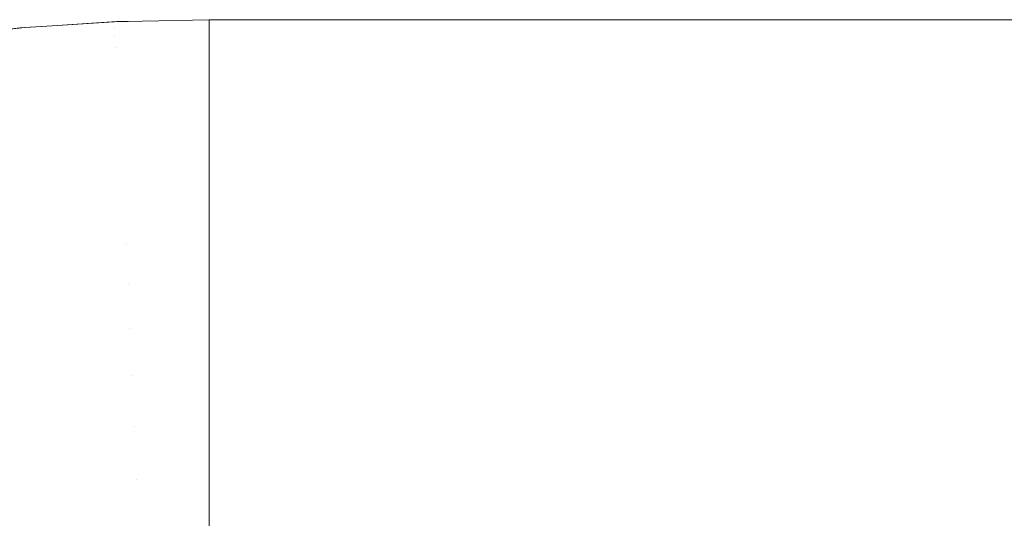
# Model space of a CAD drawing. Header units: centimetres. Extents: x -26 to 27.3, y -25.3 to -23.5.
# Tile 44 of 221: x -25.9262 to -25.8809, y -23.4828 to -23.4599. Entities that reach past the tile are written whole.
import ezdxf

# ---------------------------------------------------------------- set-up
doc = ezdxf.new("R2010")
doc.units = ezdxf.units.CM
doc.header["$LTSCALE"] = 2.54
doc.layers.add('Lucido design-1', color=7, linetype='Continuous')

# ---------------------------------------------------------------- blocks, each defined once
blk = doc.blocks.new('Gruppo-4-1')
at = {"color": 7, "linetype": 'Continuous', "lineweight": 9}
for points, invisible_edges in [([(-25.926194, -23.460316, 1050.32513), (-25.921842, -23.46003, 1050.32513), (-25.921844, -23.459983, 1050.322055), (-25.924701, -23.46017, 1050.322055)], 11), ([(-25.926175, -23.460529, 1050.329276), (-25.921833, -23.460244, 1050.329276), (-25.921842, -23.46003, 1050.32513), (-25.926194, -23.460316, 1050.32513)], 15), ([(-25.924701, -23.460168, 1049.722055), (-25.921726, -23.459978, 1049.722055), (-25.921722, -23.460073, 1049.717695), (-25.925955, -23.460343, 1049.717695)], 14), ([(-25.925955, -23.460343, 1049.717695), (-25.921722, -23.460073, 1049.717695), (-25.921711, -23.460339, 1049.713563), (-25.925932, -23.460608, 1049.713563)], 15), ([(-25.921726, -23.459978, 1049.722055), (-25.924701, -23.460168, 1049.722055), (-25.924701, -23.46017, 1050.322055), (-25.921844, -23.459983, 1050.322055)], 10), ([(-25.921844, -23.459983, 1050.322055), (-25.920557, -23.459955, 1050.322055), (-25.920557, -23.459953, 1049.722055), (-25.921726, -23.459978, 1049.722055)], 10), ([(-25.920557, -23.459955, 1050.322055), (-25.921844, -23.459983, 1050.322055), (-25.921842, -23.46003, 1050.32513)], 10), ([(-25.921842, -23.46003, 1050.32513), (-25.917482, -23.459935, 1050.32513), (-25.917482, -23.459888, 1050.322055), (-25.920557, -23.459955, 1050.322055)], 9), ([(-25.917482, -23.460002, 1050.326416), (-25.917482, -23.459935, 1050.32513), (-25.921842, -23.46003, 1050.32513)], 10), ([(-25.921842, -23.46003, 1050.32513), (-25.921833, -23.460244, 1050.329276), (-25.917482, -23.460149, 1050.329276), (-25.917482, -23.460002, 1050.326416)], 11), ([(-25.917482, -23.460288, 1050.330769), (-25.917482, -23.460149, 1050.329276), (-25.921833, -23.460244, 1050.329276)], 10), ([(-25.921722, -23.460073, 1049.717695), (-25.921726, -23.459978, 1049.722055), (-25.920557, -23.459953, 1049.722055)], 9), ([(-25.920557, -23.459953, 1049.722055), (-25.917482, -23.459888, 1049.722055), (-25.917482, -23.459983, 1049.717695), (-25.921722, -23.460073, 1049.717695)], 12), ([(-25.921722, -23.460073, 1049.717695), (-25.917482, -23.459983, 1049.717695), (-25.917482, -23.460249, 1049.713563), (-25.921711, -23.460339, 1049.713563)], 13), ([(-25.920557, -23.459953, 1049.722055), (-25.920557, -23.459955, 1050.322055), (-25.917482, -23.459888, 1050.322055), (-25.917482, -23.459888, 1049.722055)], 1), ([(27.182518, -23.459935, 1050.32513), (27.182518, -23.459888, 1050.322055), (-25.917482, -23.459888, 1050.322055), (-25.917482, -23.459935, 1050.32513)], 8), ([(-25.917482, -23.459888, 1049.722055), (-8.217482, -23.459888, 1049.722055), (-8.217482, -23.459983, 1049.717693), (-25.917482, -23.459983, 1049.717693)], 4), ([(-25.917482, -23.459888, 1049.722055), (-8.205421, -23.459888, 1049.990459), (-8.208225, -23.459888, 1049.982196)], 9), ([(-25.917482, -23.459888, 1049.722055), (-8.194884, -23.459888, 1050.014405), (-8.198744, -23.459888, 1050.006579)], 9), ([(-25.917482, -23.459888, 1049.722055), (-8.217292, -23.459888, 1049.930779), (-8.217482, -23.459888, 1049.922055)], 9), ([(-25.917482, -23.459888, 1049.722055), (-8.202258, -23.459888, 1049.998592), (-8.205421, -23.459888, 1049.990459)], 9), ([(-8.208225, -23.459888, 1049.982196), (-8.210667, -23.459888, 1049.973819), (-25.917482, -23.459888, 1049.722055)], 10), ([(-25.917482, -23.459888, 1049.722055), (-8.190687, -23.459888, 1050.022055), (-8.194884, -23.459888, 1050.014405)], 9), ([(-8.198744, -23.459888, 1050.006579), (-8.202258, -23.459888, 1049.998592), (-25.917482, -23.459888, 1049.722055)], 10), ([(-25.917482, -23.459888, 1049.722055), (-8.181312, -23.459888, 1050.036771), (-8.18616, -23.459888, 1050.029515)], 9), ([(-25.917482, -23.459888, 1049.722055), (-8.170691, -23.459888, 1050.050613), (-8.176153, -23.459888, 1050.043808)], 9), ([(-25.917482, -23.459888, 1049.722055), (-8.124942, -23.459888, 1050.090734), (-8.132197, -23.459888, 1050.085886)], 9), ([(-25.917482, -23.459888, 1049.722055), (-8.216721, -23.459888, 1049.939486), (-8.217292, -23.459888, 1049.930779)], 9), ([(-8.217482, -23.459888, 1049.922055), (-8.217482, -23.459888, 1049.722055), (-25.917482, -23.459888, 1049.722055)], 8), ([(-25.917482, -23.459888, 1049.722055), (-8.210667, -23.459888, 1049.973819), (-8.212741, -23.459888, 1049.965343)], 9), ([(-8.176153, -23.459888, 1050.043808), (-8.181312, -23.459888, 1050.036771), (-25.917482, -23.459888, 1049.722055)], 10), ([(-8.18616, -23.459888, 1050.029515), (-8.190687, -23.459888, 1050.022055), (-25.917482, -23.459888, 1049.722055)], 10), ([(-25.917482, -23.459888, 1049.722055), (-8.158903, -23.459888, 1050.063477), (-8.164938, -23.459888, 1050.057173)], 9), ([(-8.132197, -23.459888, 1050.085886), (-8.139234, -23.459888, 1050.080726), (-25.917482, -23.459888, 1049.722055)], 10), ([(-8.139234, -23.459888, 1050.080726), (-8.14604, -23.459888, 1050.075264), (-25.917482, -23.459888, 1049.722055)], 10), ([(-25.917482, -23.459888, 1050.322055), (-8.069246, -23.459888, 1050.11524), (-8.077623, -23.459888, 1050.112799)], 9), ([(-25.917482, -23.459888, 1050.322055), (-8.052212, -23.459888, 1050.119017), (-8.06077, -23.459888, 1050.117314)], 9), ([(-25.917482, -23.459888, 1049.722055), (-8.215771, -23.459888, 1049.948161), (-8.216721, -23.459888, 1049.939486)], 9), ([(-8.212741, -23.459888, 1049.965343), (-8.214444, -23.459888, 1049.956785), (-25.917482, -23.459888, 1049.722055)], 10), ([(-8.214444, -23.459888, 1049.956785), (-8.215771, -23.459888, 1049.948161), (-25.917482, -23.459888, 1049.722055)], 10), ([(-25.917482, -23.459888, 1049.722055), (-8.1526, -23.459888, 1050.069511), (-8.158903, -23.459888, 1050.063477)], 9), ([(-8.164938, -23.459888, 1050.057173), (-8.170691, -23.459888, 1050.050613), (-25.917482, -23.459888, 1049.722055)], 10), ([(-8.14604, -23.459888, 1050.075264), (-8.1526, -23.459888, 1050.069511), (-25.917482, -23.459888, 1049.722055)], 10), ([(-25.917482, -23.459888, 1050.322055), (-8.085886, -23.459888, 1050.109994), (-8.094019, -23.459888, 1050.106831)], 9), ([(-8.06077, -23.459888, 1050.117314), (-8.069246, -23.459888, 1050.11524), (-25.917482, -23.459888, 1050.322055)], 10), ([(-8.077623, -23.459888, 1050.112799), (-8.085886, -23.459888, 1050.109994), (-25.917482, -23.459888, 1050.322055)], 10), ([(9.282518, -23.459888, 1050.122055), (-25.917482, -23.459888, 1050.322055), (27.182518, -23.459888, 1050.322055)], 9), ([(9.282518, -23.459888, 1050.122055), (-8.017482, -23.459888, 1050.122055), (-25.917482, -23.459888, 1050.322055)], 10), ([(-25.917482, -23.459888, 1049.722055), (-8.117482, -23.459888, 1050.09526), (-8.124942, -23.459888, 1050.090734)], 9), ([(-25.917482, -23.459888, 1049.722055), (-25.917482, -23.459888, 1050.322055), (-8.102006, -23.459888, 1050.103317), (-8.109832, -23.459888, 1050.099457)], 10), ([(-8.109832, -23.459888, 1050.099457), (-8.117482, -23.459888, 1050.09526), (-25.917482, -23.459888, 1049.722055)], 10), ([(-8.094019, -23.459888, 1050.106831), (-8.102006, -23.459888, 1050.103317), (-25.917482, -23.459888, 1050.322055)], 10), ([(-25.917482, -23.459888, 1050.322055), (-8.034913, -23.459888, 1050.121294), (-8.043587, -23.459888, 1050.120344)], 9), ([(-8.043587, -23.459888, 1050.120344), (-8.052212, -23.459888, 1050.119017), (-25.917482, -23.459888, 1050.322055)], 10), ([(-8.017482, -23.459888, 1050.122055), (-8.026206, -23.459888, 1050.121865), (-25.917482, -23.459888, 1050.322055)], 10), ([(-8.026206, -23.459888, 1050.121865), (-8.034913, -23.459888, 1050.121294), (-25.917482, -23.459888, 1050.322055)], 10), ([(-25.917482, -23.459935, 1050.32513), (-25.917482, -23.460002, 1050.326416), (27.182518, -23.460002, 1050.326416), (27.182518, -23.459935, 1050.32513)], 10), ([(-25.917482, -23.460249, 1049.713563), (-25.917482, -23.459983, 1049.717693), (-8.217482, -23.459983, 1049.717693), (-8.217482, -23.460249, 1049.713563)], 10), ([(27.182518, -23.460149, 1050.329276), (27.182518, -23.460002, 1050.326416), (-25.917482, -23.460002, 1050.326416), (-25.917482, -23.460149, 1050.329276)], 10), ([(-25.917482, -23.460149, 1050.329276), (-25.917482, -23.460288, 1050.330769), (27.182518, -23.460288, 1050.330769), (27.182518, -23.460149, 1050.329276)], 10), ([(-25.930529, -23.46079, 1050.32513), (-25.926194, -23.460316, 1050.32513), (-25.926198, -23.460269, 1050.322055), (-25.928837, -23.460558, 1050.322055)], 11), ([(-25.930501, -23.461002, 1050.329276), (-25.926175, -23.460529, 1050.329276), (-25.926194, -23.460316, 1050.32513), (-25.930529, -23.46079, 1050.32513)], 15), ([(-25.93045, -23.461385, 1050.333412), (-25.926141, -23.460913, 1050.333412), (-25.926175, -23.460529, 1050.329276), (-25.930501, -23.461002, 1050.329276)], 15), ([(-25.928837, -23.460554, 1049.722055), (-25.925963, -23.460248, 1049.722055), (-25.925955, -23.460343, 1049.717695), (-25.930172, -23.460792, 1049.717695)], 14), ([(-25.930172, -23.460792, 1049.717695), (-25.925955, -23.460343, 1049.717695), (-25.925932, -23.460608, 1049.713563), (-25.930138, -23.461056, 1049.713563)], 15), ([(-25.925963, -23.460248, 1049.722055), (-25.928837, -23.460554, 1049.722055), (-25.928837, -23.460558, 1050.322055), (-25.926198, -23.460269, 1050.322055)], 10), ([(-25.926198, -23.460269, 1050.322055), (-25.924701, -23.46017, 1050.322055), (-25.924701, -23.460168, 1049.722055), (-25.925963, -23.460248, 1049.722055)], 10), ([(-25.924701, -23.46017, 1050.322055), (-25.926198, -23.460269, 1050.322055), (-25.926194, -23.460316, 1050.32513)], 10), ([(-25.926141, -23.460913, 1050.333412), (-25.921816, -23.46063, 1050.333412), (-25.921833, -23.460244, 1050.329276), (-25.926175, -23.460529, 1050.329276)], 15), ([(-25.925955, -23.460343, 1049.717695), (-25.925963, -23.460248, 1049.722055), (-25.924701, -23.460168, 1049.722055)], 9), ([(-25.925932, -23.460608, 1049.713563), (-25.921711, -23.460339, 1049.713563), (-25.921692, -23.460775, 1049.709449), (-25.925895, -23.461043, 1049.709449)], 15), ([(-25.921833, -23.460244, 1050.329276), (-25.921816, -23.46063, 1050.333412), (-25.917482, -23.460535, 1050.333412), (-25.917482, -23.460288, 1050.330769)], 11), ([(-25.917482, -23.460764, 1050.335105), (-25.917482, -23.460535, 1050.333412), (-25.921816, -23.46063, 1050.333412)], 10), ([(-25.921711, -23.460339, 1049.713563), (-25.917482, -23.460249, 1049.713563), (-25.917482, -23.460273, 1049.71334)], 9), ([(-25.917482, -23.460273, 1049.71334), (-25.917482, -23.460686, 1049.709449), (-25.921692, -23.460775, 1049.709449), (-25.921711, -23.460339, 1049.713563)], 14), ([(-8.217482, -23.460249, 1049.713563), (-8.217482, -23.460273, 1049.71334), (-25.917482, -23.460273, 1049.71334), (-25.917482, -23.460249, 1049.713563)], 10), ([(-25.917482, -23.460686, 1049.709449), (-25.917482, -23.460273, 1049.71334), (-8.217482, -23.460273, 1049.71334), (-8.217482, -23.460686, 1049.709449)], 10), ([(27.182518, -23.460535, 1050.333412), (27.182518, -23.460288, 1050.330769), (-25.917482, -23.460288, 1050.330769), (-25.917482, -23.460535, 1050.333412)], 10), ([(-25.917482, -23.460535, 1050.333412), (-25.917482, -23.460764, 1050.335105), (27.182518, -23.460764, 1050.335105), (27.182518, -23.460535, 1050.333412)], 10), ([(-25.930377, -23.461938, 1050.337533), (-25.926093, -23.461469, 1050.337533), (-25.926141, -23.460913, 1050.333412), (-25.93045, -23.461385, 1050.333412)], 15), ([(-25.930138, -23.461056, 1049.713563), (-25.925932, -23.460608, 1049.713563), (-25.925895, -23.461043, 1049.709449), (-25.930083, -23.461489, 1049.709449)], 15), ([(-25.930083, -23.461489, 1049.709449), (-25.925895, -23.461043, 1049.709449), (-25.925844, -23.461647, 1049.705359), (-25.930006, -23.46209, 1049.705359)], 15), ([(-25.926093, -23.461469, 1050.337533), (-25.921791, -23.461187, 1050.337533), (-25.921816, -23.46063, 1050.333412), (-25.926141, -23.460913, 1050.333412)], 15), ([(-25.925895, -23.461043, 1049.709449), (-25.921692, -23.460775, 1049.709449), (-25.921667, -23.46138, 1049.705359), (-25.925844, -23.461647, 1049.705359)], 15), ([(-25.921816, -23.46063, 1050.333412), (-25.921791, -23.461187, 1050.337533), (-25.917482, -23.461093, 1050.337533), (-25.917482, -23.460764, 1050.335105)], 11), ([(-25.921692, -23.460775, 1049.709449), (-25.917482, -23.460686, 1049.709449), (-25.917482, -23.460752, 1049.709004)], 9), ([(-25.917482, -23.460752, 1049.709004), (-25.917482, -23.461292, 1049.705359), (-25.921667, -23.46138, 1049.705359), (-25.921692, -23.460775, 1049.709449)], 14), ([(-8.217482, -23.460686, 1049.709449), (-8.217482, -23.460752, 1049.709004), (-25.917482, -23.460752, 1049.709004), (-25.917482, -23.460686, 1049.709449)], 10), ([(-25.917482, -23.461292, 1049.705359), (-25.917482, -23.460752, 1049.709004), (-8.217482, -23.460752, 1049.709004), (-8.217482, -23.461292, 1049.705359)], 10), ([(27.182518, -23.461093, 1050.337533), (27.182518, -23.460764, 1050.335105), (-25.917482, -23.460764, 1050.335105), (-25.917482, -23.461093, 1050.337533)], 10), ([(-25.930282, -23.462662, 1050.34163), (-25.926029, -23.462196, 1050.34163), (-25.926093, -23.461469, 1050.337533), (-25.930377, -23.461938, 1050.337533)], 15), ([(-25.926029, -23.462196, 1050.34163), (-25.92176, -23.461916, 1050.34163), (-25.921791, -23.461187, 1050.337533), (-25.926093, -23.461469, 1050.337533)], 15), ([(-25.925844, -23.461647, 1049.705359), (-25.921667, -23.46138, 1049.705359), (-25.921634, -23.462153, 1049.701302), (-25.925778, -23.462418, 1049.701302)], 15), ([(-25.917482, -23.461428, 1050.339416), (-25.917482, -23.461093, 1050.337533), (-25.921791, -23.461187, 1050.337533)], 10), ([(-25.921791, -23.461187, 1050.337533), (-25.92176, -23.461916, 1050.34163), (-25.917482, -23.461823, 1050.34163), (-25.917482, -23.461428, 1050.339416)], 11), ([(-25.921667, -23.46138, 1049.705359), (-25.917482, -23.461292, 1049.705359), (-25.917482, -23.461419, 1049.704693)], 9), ([(-25.917482, -23.461419, 1049.704693), (-25.917482, -23.462065, 1049.701302), (-25.921634, -23.462153, 1049.701302), (-25.921667, -23.46138, 1049.705359)], 14), ([(-25.917482, -23.461093, 1050.337533), (-25.917482, -23.461428, 1050.339416), (27.182518, -23.461428, 1050.339416), (27.182518, -23.461093, 1050.337533)], 10), ([(-8.217482, -23.461292, 1049.705359), (-8.217482, -23.461419, 1049.704693), (-25.917482, -23.461419, 1049.704693), (-25.917482, -23.461292, 1049.705359)], 10), ([(-25.917482, -23.462065, 1049.701302), (-25.917482, -23.461419, 1049.704693), (-8.217482, -23.461419, 1049.704693), (-8.217482, -23.462065, 1049.701302)], 10), ([(27.182518, -23.461823, 1050.34163), (27.182518, -23.461428, 1050.339416), (-25.917482, -23.461428, 1050.339416), (-25.917482, -23.461823, 1050.34163)], 10), ([(-25.930006, -23.46209, 1049.705359), (-25.925844, -23.461647, 1049.705359), (-25.925778, -23.462418, 1049.701302), (-25.929907, -23.462858, 1049.701302)], 15), ([(-25.925951, -23.463093, 1050.345697), (-25.92172, -23.462815, 1050.345697), (-25.92176, -23.461916, 1050.34163), (-25.926029, -23.462196, 1050.34163)], 15), ([(-25.917482, -23.46228, 1050.343695), (-25.917482, -23.461823, 1050.34163), (-25.92176, -23.461916, 1050.34163), (-25.92172, -23.462815, 1050.345697)], 14), ([(-25.917482, -23.461823, 1050.34163), (-25.917482, -23.46228, 1050.343695), (27.182518, -23.46228, 1050.343695), (27.182518, -23.461823, 1050.34163)], 10), ([(-25.930165, -23.463554, 1050.345697), (-25.925951, -23.463093, 1050.345697), (-25.926029, -23.462196, 1050.34163), (-25.930282, -23.462662, 1050.34163)], 15), ([(-25.925778, -23.462418, 1049.701302), (-25.921634, -23.462153, 1049.701302), (-25.921594, -23.463092, 1049.697284), (-25.925698, -23.463354, 1049.697284)], 15), ([(-25.92172, -23.462815, 1050.345697), (-25.917482, -23.462723, 1050.345697), (-25.917482, -23.46228, 1050.343695)], 9), ([(-25.921634, -23.462153, 1049.701302), (-25.917482, -23.462065, 1049.701302), (-25.917482, -23.462273, 1049.700415)], 9), ([(-25.917482, -23.462273, 1049.700415), (-25.917482, -23.463005, 1049.697284), (-25.921594, -23.463092, 1049.697284), (-25.921634, -23.462153, 1049.701302)], 14), ([(-8.217482, -23.462065, 1049.701302), (-8.217482, -23.462273, 1049.700415), (-25.917482, -23.462273, 1049.700415), (-25.917482, -23.462065, 1049.701302)], 10), ([(-25.917482, -23.463005, 1049.697284), (-25.917482, -23.462273, 1049.700415), (-8.217482, -23.462273, 1049.700415), (-8.217482, -23.463005, 1049.697284)], 10), ([(27.182518, -23.462723, 1050.345697), (27.182518, -23.46228, 1050.343695), (-25.917482, -23.46228, 1050.343695), (-25.917482, -23.462723, 1050.345697)], 10), ([(-25.929907, -23.462858, 1049.701302), (-25.925778, -23.462418, 1049.701302), (-25.925698, -23.463354, 1049.697284), (-25.929788, -23.463789, 1049.697284)], 15), ([(-25.925857, -23.464158, 1050.349727), (-25.921674, -23.463884, 1050.349727), (-25.92172, -23.462815, 1050.345697), (-25.925951, -23.463093, 1050.345697)], 15), ([(-25.917482, -23.463316, 1050.347932), (-25.917482, -23.462723, 1050.345697), (-25.92172, -23.462815, 1050.345697), (-25.921674, -23.463884, 1050.349727)], 14), ([(-25.917482, -23.462723, 1050.345697), (-25.917482, -23.463316, 1050.347932), (27.182518, -23.463316, 1050.347932), (27.182518, -23.462723, 1050.345697)], 10), ([(-25.930025, -23.464615, 1050.349727), (-25.925857, -23.464158, 1050.349727), (-25.925951, -23.463093, 1050.345697), (-25.930165, -23.463554, 1050.345697)], 15), ([(-25.925698, -23.463354, 1049.697284), (-25.921594, -23.463092, 1049.697284), (-25.921547, -23.464195, 1049.693311), (-25.925605, -23.464453, 1049.693311)], 15), ([(-25.921674, -23.463884, 1050.349727), (-25.917482, -23.463793, 1050.349727), (-25.917482, -23.463316, 1050.347932)], 9), ([(-25.921594, -23.463092, 1049.697284), (-25.917482, -23.463005, 1049.697284), (-25.917482, -23.463312, 1049.696178)], 9), ([(-25.917482, -23.463312, 1049.696178), (-25.917482, -23.464108, 1049.693311), (-25.921547, -23.464195, 1049.693311), (-25.921594, -23.463092, 1049.697284)], 14), ([(-8.217482, -23.463005, 1049.697284), (-8.217482, -23.463312, 1049.696178), (-25.917482, -23.463312, 1049.696178), (-25.917482, -23.463005, 1049.697284)], 10), ([(-25.917482, -23.464108, 1049.693311), (-25.917482, -23.463312, 1049.696178), (-8.217482, -23.463312, 1049.696178), (-8.217482, -23.464108, 1049.693311)], 10), ([(27.182518, -23.463793, 1050.349727), (27.182518, -23.463316, 1050.347932), (-25.917482, -23.463316, 1050.347932), (-25.917482, -23.463793, 1050.349727)], 10), ([(-25.929788, -23.463789, 1049.697284), (-25.925698, -23.463354, 1049.697284), (-25.925605, -23.464453, 1049.693311), (-25.929648, -23.464884, 1049.693311)], 15), ([(-25.929863, -23.465842, 1050.353712), (-25.925749, -23.465392, 1050.353712), (-25.925857, -23.464158, 1050.349727), (-25.930025, -23.464615, 1050.349727)], 15), ([(-25.925749, -23.465392, 1050.353712), (-25.92162, -23.465121, 1050.353712), (-25.921674, -23.463884, 1050.349727), (-25.925857, -23.464158, 1050.349727)], 15), ([(-25.925605, -23.464453, 1049.693311), (-25.921547, -23.464195, 1049.693311), (-25.921493, -23.465459, 1049.68939), (-25.925497, -23.465714, 1049.68939)], 15), ([(-25.917482, -23.464536, 1050.35212), (-25.917482, -23.463793, 1050.349727), (-25.921674, -23.463884, 1050.349727), (-25.92162, -23.465121, 1050.353712)], 14), ([(-25.921547, -23.464195, 1049.693311), (-25.917482, -23.464108, 1049.693311), (-25.917482, -23.464534, 1049.691991)], 9), ([(-25.917482, -23.464534, 1049.691991), (-25.917482, -23.465374, 1049.68939), (-25.921493, -23.465459, 1049.68939), (-25.921547, -23.464195, 1049.693311)], 14), ([(-25.917482, -23.463793, 1050.349727), (-25.917482, -23.464536, 1050.35212), (27.182518, -23.464536, 1050.35212), (27.182518, -23.463793, 1050.349727)], 10), ([(-8.217482, -23.464108, 1049.693311), (-8.217482, -23.464534, 1049.691991), (-25.917482, -23.464534, 1049.691991), (-25.917482, -23.464108, 1049.693311)], 10), ([(-25.929648, -23.464884, 1049.693311), (-25.925605, -23.464453, 1049.693311), (-25.925497, -23.465714, 1049.68939), (-25.929487, -23.466139, 1049.68939)], 15), ([(-25.92162, -23.465121, 1050.353712), (-25.917482, -23.465031, 1050.353712), (-25.917482, -23.464536, 1050.35212)], 9), ([(-25.917482, -23.465374, 1049.68939), (-25.917482, -23.464534, 1049.691991), (-8.217482, -23.464534, 1049.691991), (-8.217482, -23.465374, 1049.68939)], 10), ([(27.182518, -23.465031, 1050.353712), (27.182518, -23.464536, 1050.35212), (-25.917482, -23.464536, 1050.35212), (-25.917482, -23.465031, 1050.353712)], 10), ([(-25.925627, -23.466791, 1050.357645), (-25.921558, -23.466525, 1050.357645), (-25.92162, -23.465121, 1050.353712), (-25.925749, -23.465392, 1050.353712)], 15), ([(-25.917482, -23.465938, 1050.356251), (-25.917482, -23.465031, 1050.353712), (-25.92162, -23.465121, 1050.353712), (-25.921558, -23.466525, 1050.357645)], 14), ([(-25.917482, -23.465031, 1050.353712), (-25.917482, -23.465938, 1050.356251), (27.182518, -23.465938, 1050.356251), (27.182518, -23.465031, 1050.353712)], 10), ([(-25.92968, -23.467235, 1050.357645), (-25.925627, -23.466791, 1050.357645), (-25.925749, -23.465392, 1050.353712), (-25.929863, -23.465842, 1050.353712)], 15), ([(-25.925497, -23.465714, 1049.68939), (-25.921493, -23.465459, 1049.68939), (-25.921433, -23.466882, 1049.685528), (-25.925377, -23.467133, 1049.685528)], 15), ([(-25.921493, -23.465459, 1049.68939), (-25.917482, -23.465374, 1049.68939), (-25.917482, -23.465938, 1049.68786)], 9), ([(-25.917482, -23.465938, 1049.68786), (-25.917482, -23.466798, 1049.685528), (-25.921433, -23.466882, 1049.685528), (-25.921493, -23.465459, 1049.68939)], 14), ([(-8.217482, -23.465374, 1049.68939), (-8.217482, -23.465938, 1049.68786), (-25.917482, -23.465938, 1049.68786), (-25.917482, -23.465374, 1049.68939)], 10), ([(-25.929487, -23.466139, 1049.68939), (-25.925497, -23.465714, 1049.68939), (-25.925377, -23.467133, 1049.685528), (-25.929306, -23.467552, 1049.685528)], 15), ([(-25.921558, -23.466525, 1050.357645), (-25.917482, -23.466436, 1050.357645), (-25.917482, -23.465938, 1050.356251)], 9), ([(27.182518, -23.466436, 1050.357645), (27.182518, -23.465938, 1050.356251), (-25.917482, -23.465938, 1050.356251), (-25.917482, -23.466436, 1050.357645)], 10), ([(-25.917482, -23.466798, 1049.685528), (-25.917482, -23.465938, 1049.68786), (-8.217482, -23.465938, 1049.68786), (-8.217482, -23.466798, 1049.685528)], 10), ([(-25.917482, -23.467517, 1050.360317), (-25.917482, -23.466436, 1050.357645), (-25.921558, -23.466525, 1050.357645), (-25.92149, -23.468092, 1050.36152)], 14), ([(-25.917482, -23.466436, 1050.357645), (-25.917482, -23.467517, 1050.360317), (27.182518, -23.467517, 1050.360317), (27.182518, -23.466436, 1050.357645)], 10), ([(-25.929475, -23.468791, 1050.36152), (-25.92549, -23.468354, 1050.36152), (-25.925627, -23.466791, 1050.357645), (-25.92968, -23.467235, 1050.357645)], 15), ([(-25.92549, -23.468354, 1050.36152), (-25.92149, -23.468092, 1050.36152), (-25.921558, -23.466525, 1050.357645), (-25.925627, -23.466791, 1050.357645)], 15), ([(-25.925377, -23.467133, 1049.685528), (-25.921433, -23.466882, 1049.685528), (-25.921366, -23.468461, 1049.681732), (-25.925243, -23.468708, 1049.681732)], 15), ([(-25.921433, -23.466882, 1049.685528), (-25.917482, -23.466798, 1049.685528), (-25.917482, -23.467519, 1049.683795)], 9), ([(-25.917482, -23.467519, 1049.683795), (-25.917482, -23.468378, 1049.681732), (-25.921366, -23.468461, 1049.681732), (-25.921433, -23.466882, 1049.685528)], 14), ([(-8.217482, -23.466798, 1049.685528), (-8.217482, -23.467519, 1049.683795), (-25.917482, -23.467519, 1049.683795), (-25.917482, -23.466798, 1049.685528)], 10), ([(-25.929306, -23.467552, 1049.685528), (-25.925377, -23.467133, 1049.685528), (-25.925243, -23.468708, 1049.681732), (-25.929105, -23.46912, 1049.681732)], 15), ([(-25.92149, -23.468092, 1050.36152), (-25.917482, -23.468005, 1050.36152), (-25.917482, -23.467517, 1050.360317)], 9), ([(27.182518, -23.468005, 1050.36152), (27.182518, -23.467517, 1050.360317), (-25.917482, -23.467517, 1050.360317), (-25.917482, -23.468005, 1050.36152)], 10), ([(-25.917482, -23.468378, 1049.681732), (-25.917482, -23.467519, 1049.683795), (-8.217482, -23.467519, 1049.683795), (-8.217482, -23.468378, 1049.681732)], 10), ([(-25.925339, -23.470079, 1050.36533), (-25.921414, -23.469822, 1050.36533), (-25.92149, -23.468092, 1050.36152), (-25.92549, -23.468354, 1050.36152)], 15), ([(-25.917482, -23.469273, 1050.36431), (-25.917482, -23.468005, 1050.36152), (-25.92149, -23.468092, 1050.36152), (-25.921414, -23.469822, 1050.36533)], 14), ([(-25.917482, -23.468005, 1050.36152), (-25.917482, -23.469273, 1050.36431), (27.182518, -23.469273, 1050.36431), (27.182518, -23.468005, 1050.36152)], 10), ([(-25.929249, -23.470508, 1050.36533), (-25.925339, -23.470079, 1050.36533), (-25.92549, -23.468354, 1050.36152), (-25.929475, -23.468791, 1050.36152)], 15), ([(-25.929105, -23.46912, 1049.681732), (-25.925243, -23.468708, 1049.681732), (-25.925096, -23.470436, 1049.678006), (-25.928885, -23.470839, 1049.678006)], 15), ([(-25.925243, -23.468708, 1049.681732), (-25.921366, -23.468461, 1049.681732), (-25.921292, -23.470193, 1049.678006), (-25.925096, -23.470436, 1049.678006)], 15), ([(-25.921292, -23.470193, 1049.678006), (-25.921366, -23.468461, 1049.681732), (-25.917482, -23.468378, 1049.681732), (-25.917482, -23.469276, 1049.679802)], 11), ([(-8.217482, -23.468378, 1049.681732), (-8.217482, -23.469276, 1049.679802), (-25.917482, -23.469276, 1049.679802), (-25.917482, -23.468378, 1049.681732)], 10), ([(-25.921414, -23.469822, 1050.36533), (-25.917482, -23.469736, 1050.36533), (-25.917482, -23.469273, 1050.36431)], 9), ([(-25.917482, -23.469276, 1049.679802), (-25.917482, -23.470112, 1049.678006), (-25.921292, -23.470193, 1049.678006)], 10), ([(27.182518, -23.469736, 1050.36533), (27.182518, -23.469273, 1050.36431), (-25.917482, -23.469273, 1050.36431), (-25.917482, -23.469736, 1050.36533)], 10), ([(-25.917482, -23.470112, 1049.678006), (-25.917482, -23.469276, 1049.679802), (-8.217482, -23.469276, 1049.679802), (-8.217482, -23.470112, 1049.678006)], 10), ([(-25.929002, -23.472383, 1050.369067), (-25.925174, -23.471963, 1050.369067), (-25.925339, -23.470079, 1050.36533), (-25.929249, -23.470508, 1050.36533)], 15), ([(-25.925174, -23.471963, 1050.369067), (-25.921332, -23.471711, 1050.369067), (-25.921414, -23.469822, 1050.36533), (-25.925339, -23.470079, 1050.36533)], 15), ([(-25.917482, -23.471201, 1050.368223), (-25.917482, -23.469736, 1050.36533), (-25.921414, -23.469822, 1050.36533), (-25.921332, -23.471711, 1050.369067)], 14), ([(-25.921212, -23.472075, 1049.674359), (-25.921292, -23.470193, 1049.678006), (-25.917482, -23.470112, 1049.678006), (-25.917482, -23.471205, 1049.67589)], 11), ([(-25.917482, -23.469736, 1050.36533), (-25.917482, -23.471201, 1050.368223), (27.182518, -23.471201, 1050.368223), (27.182518, -23.469736, 1050.36533)], 10), ([(-8.217482, -23.470112, 1049.678006), (-8.217482, -23.471205, 1049.67589), (-25.917482, -23.471205, 1049.67589), (-25.917482, -23.470112, 1049.678006)], 10), ([(-25.928885, -23.470839, 1049.678006), (-25.925096, -23.470436, 1049.678006), (-25.924936, -23.472313, 1049.674359), (-25.928646, -23.472708, 1049.674359)], 15), ([(-25.925096, -23.470436, 1049.678006), (-25.921292, -23.470193, 1049.678006), (-25.921212, -23.472075, 1049.674359), (-25.924936, -23.472313, 1049.674359)], 15), ([(-25.921332, -23.471711, 1050.369067), (-25.917482, -23.471627, 1050.369067), (-25.917482, -23.471201, 1050.368223)], 9), ([(-25.917482, -23.471205, 1049.67589), (-25.917482, -23.471996, 1049.674359), (-25.921212, -23.472075, 1049.674359)], 10), ([(27.182518, -23.471627, 1050.369067), (27.182518, -23.471201, 1050.368223), (-25.917482, -23.471201, 1050.368223), (-25.917482, -23.471627, 1050.369067)], 10), ([(-25.917482, -23.471996, 1049.674359), (-25.917482, -23.471205, 1049.67589), (-8.217482, -23.471205, 1049.67589), (-8.217482, -23.471996, 1049.674359)], 10), ([(-25.924996, -23.474004, 1050.372725), (-25.921243, -23.473758, 1050.372725), (-25.921332, -23.471711, 1050.369067), (-25.925174, -23.471963, 1050.369067)], 15), ([(-25.917482, -23.473297, 1050.372049), (-25.917482, -23.471627, 1050.369067), (-25.921332, -23.471711, 1050.369067), (-25.921243, -23.473758, 1050.372725)], 14), ([(-25.917482, -23.471627, 1050.369067), (-25.917482, -23.473297, 1050.372049), (27.182518, -23.473297, 1050.372049), (27.182518, -23.471627, 1050.369067)], 10), ([(-25.928735, -23.474413, 1050.372725), (-25.924996, -23.474004, 1050.372725), (-25.925174, -23.471963, 1050.369067), (-25.929002, -23.472383, 1050.369067)], 15), ([(-25.928646, -23.472708, 1049.674359), (-25.924936, -23.472313, 1049.674359), (-25.924764, -23.474335, 1049.670794), (-25.928388, -23.474721, 1049.670794)], 15), ([(-25.924936, -23.472313, 1049.674359), (-25.921212, -23.472075, 1049.674359), (-25.921126, -23.474103, 1049.670794), (-25.924764, -23.474335, 1049.670794)], 15), ([(-25.921126, -23.474103, 1049.670794), (-25.921212, -23.472075, 1049.674359), (-25.917482, -23.471996, 1049.674359), (-25.917482, -23.473302, 1049.672065)], 11), ([(-8.217482, -23.471996, 1049.674359), (-8.217482, -23.473302, 1049.672065), (-25.917482, -23.473302, 1049.672065), (-25.917482, -23.471996, 1049.674359)], 10), ([(-25.921243, -23.473758, 1050.372725), (-25.917482, -23.473675, 1050.372725), (-25.917482, -23.473297, 1050.372049)], 9), ([(-25.917482, -23.475558, 1050.37578), (-25.917482, -23.473675, 1050.372725), (-25.921243, -23.473758, 1050.372725), (-25.921147, -23.475957, 1050.376297)], 14), ([(-25.917482, -23.473302, 1049.672065), (-25.917482, -23.474026, 1049.670794), (-25.921126, -23.474103, 1049.670794)], 10), ([(27.182518, -23.473675, 1050.372725), (27.182518, -23.473297, 1050.372049), (-25.917482, -23.473297, 1050.372049), (-25.917482, -23.473675, 1050.372725)], 10), ([(-25.917482, -23.474026, 1049.670794), (-25.917482, -23.473302, 1049.672065), (-8.217482, -23.473302, 1049.672065), (-8.217482, -23.474026, 1049.670794)], 10), ([(-25.917482, -23.473675, 1050.372725), (-25.917482, -23.475558, 1050.37578), (27.182518, -23.475558, 1050.37578), (27.182518, -23.473675, 1050.372725)], 10), ([(-25.928448, -23.476596, 1050.376297), (-25.924804, -23.476197, 1050.376297), (-25.924996, -23.474004, 1050.372725), (-25.928735, -23.474413, 1050.372725)], 15), ([(-25.924804, -23.476197, 1050.376297), (-25.921147, -23.475957, 1050.376297), (-25.921243, -23.473758, 1050.372725), (-25.924996, -23.474004, 1050.372725)], 15), ([(-25.924764, -23.474335, 1049.670794), (-25.921126, -23.474103, 1049.670794), (-25.921034, -23.476274, 1049.667319), (-25.924579, -23.4765, 1049.667319)], 15), ([(-25.921034, -23.476274, 1049.667319), (-25.921126, -23.474103, 1049.670794), (-25.917482, -23.474026, 1049.670794), (-25.917482, -23.475564, 1049.668335)], 11), ([(-8.217482, -23.474026, 1049.670794), (-8.217482, -23.475564, 1049.668335), (-25.917482, -23.475564, 1049.668335), (-25.917482, -23.474026, 1049.670794)], 10), ([(-25.928388, -23.474721, 1049.670794), (-25.924764, -23.474335, 1049.670794), (-25.924579, -23.4765, 1049.667319), (-25.928112, -23.476876, 1049.667319)], 15), ([(-25.921147, -23.475957, 1050.376297), (-25.917482, -23.475877, 1050.376297), (-25.917482, -23.475558, 1050.37578)], 9), ([(27.182518, -23.475877, 1050.376297), (27.182518, -23.475558, 1050.37578), (-25.917482, -23.475558, 1050.37578), (-25.917482, -23.475877, 1050.376297)], 10), ([(-25.924599, -23.47854, 1050.379777), (-25.921044, -23.478307, 1050.379777), (-25.921147, -23.475957, 1050.376297), (-25.924804, -23.476197, 1050.376297)], 15), ([(-25.917482, -23.47798, 1050.379408), (-25.917482, -23.475877, 1050.376297), (-25.921147, -23.475957, 1050.376297), (-25.921044, -23.478307, 1050.379777)], 14), ([(-25.917482, -23.475564, 1049.668335), (-25.917482, -23.476198, 1049.667319), (-25.921034, -23.476274, 1049.667319)], 10), ([(-25.917482, -23.476198, 1049.667319), (-25.917482, -23.475564, 1049.668335), (-8.217482, -23.475564, 1049.668335), (-8.217482, -23.476198, 1049.667319)], 10), ([(-25.917482, -23.475877, 1050.376297), (-25.917482, -23.47798, 1050.379408), (27.182518, -23.47798, 1050.379408), (27.182518, -23.475877, 1050.376297)], 10), ([(-25.928141, -23.478928, 1050.379777), (-25.924599, -23.47854, 1050.379777), (-25.924804, -23.476197, 1050.376297), (-25.928448, -23.476596, 1050.376297)], 15), ([(-25.924579, -23.4765, 1049.667319), (-25.921034, -23.476274, 1049.667319), (-25.920936, -23.478582, 1049.663939), (-25.924383, -23.478802, 1049.663939)], 15), ([(-25.920936, -23.478582, 1049.663939), (-25.921034, -23.476274, 1049.667319), (-25.917482, -23.476198, 1049.667319), (-25.917482, -23.477985, 1049.664706)], 11), ([(-8.217482, -23.476198, 1049.667319), (-8.217482, -23.477985, 1049.664706), (-25.917482, -23.477985, 1049.664706), (-25.917482, -23.476198, 1049.667319)], 10), ([(-25.928112, -23.476876, 1049.667319), (-25.924579, -23.4765, 1049.667319), (-25.924383, -23.478802, 1049.663939), (-25.927819, -23.479168, 1049.663939)], 15), ([(-25.921044, -23.478307, 1050.379777), (-25.917482, -23.478229, 1050.379777), (-25.917482, -23.47798, 1050.379408)], 9), ([(-25.917482, -23.480557, 1050.382928), (-25.917482, -23.478229, 1050.379777), (-25.921044, -23.478307, 1050.379777), (-25.920935, -23.480803, 1050.383159)], 14), ([(-25.917482, -23.477985, 1049.664706), (-25.917482, -23.478509, 1049.663939), (-25.920936, -23.478582, 1049.663939)], 10), ([(27.182518, -23.478229, 1050.379777), (27.182518, -23.47798, 1050.379408), (-25.917482, -23.47798, 1050.379408), (-25.917482, -23.478229, 1050.379777)], 10), ([(-25.917482, -23.478509, 1049.663939), (-25.917482, -23.477985, 1049.664706), (-8.217482, -23.477985, 1049.664706), (-8.217482, -23.478509, 1049.663939)], 10), ([(-25.917482, -23.478229, 1050.379777), (-25.917482, -23.480557, 1050.382928), (27.182518, -23.480557, 1050.382928), (27.182518, -23.478229, 1050.379777)], 10), ([(-25.927815, -23.481405, 1050.383159), (-25.924381, -23.481029, 1050.383159), (-25.924599, -23.47854, 1050.379777), (-25.928141, -23.478928, 1050.379777)], 15), ([(-25.924381, -23.481029, 1050.383159), (-25.920935, -23.480803, 1050.383159), (-25.921044, -23.478307, 1050.379777), (-25.924599, -23.47854, 1050.379777)], 15), ([(-25.924383, -23.478802, 1049.663939), (-25.920936, -23.478582, 1049.663939), (-25.920832, -23.481025, 1049.66066), (-25.924176, -23.481238, 1049.66066)], 15), ([(-25.920832, -23.481025, 1049.66066), (-25.920936, -23.478582, 1049.663939), (-25.917482, -23.478509, 1049.663939), (-25.917482, -23.480562, 1049.661186)], 11), ([(-8.217482, -23.478509, 1049.663939), (-8.217482, -23.480562, 1049.661186), (-25.917482, -23.480562, 1049.661186), (-25.917482, -23.478509, 1049.663939)], 10), ([(-25.927819, -23.479168, 1049.663939), (-25.924383, -23.478802, 1049.663939), (-25.924176, -23.481238, 1049.66066), (-25.927508, -23.481593, 1049.66066)], 15), ([(-25.924151, -23.48366, 1050.386436), (-25.92082, -23.483442, 1050.386436), (-25.920935, -23.480803, 1050.383159), (-25.924381, -23.481029, 1050.383159)], 15), ([(-25.920935, -23.480803, 1050.383159), (-25.917482, -23.480728, 1050.383159), (-25.917482, -23.480557, 1050.382928)], 9), ([(-25.917482, -23.483286, 1050.386332), (-25.917482, -23.480728, 1050.383159), (-25.920935, -23.480803, 1050.383159), (-25.92082, -23.483442, 1050.386436)], 14), ([(-25.917482, -23.480562, 1049.661186), (-25.917482, -23.480954, 1049.66066), (-25.920832, -23.481025, 1049.66066)], 10), ([(-25.920723, -23.483597, 1049.657486), (-25.920832, -23.481025, 1049.66066), (-25.917482, -23.480954, 1049.66066), (-25.917482, -23.483289, 1049.657781)], 11), ([(27.182518, -23.480728, 1050.383159), (27.182518, -23.480557, 1050.382928), (-25.917482, -23.480557, 1050.382928), (-25.917482, -23.480728, 1050.383159)], 10), ([(-25.917482, -23.480954, 1049.66066), (-25.917482, -23.480562, 1049.661186), (-8.217482, -23.480562, 1049.661186), (-8.217482, -23.480954, 1049.66066)], 10), ([(-25.917482, -23.480728, 1050.383159), (-25.917482, -23.483286, 1050.386332), (27.182518, -23.483286, 1050.386332), (27.182518, -23.480728, 1050.383159)], 10), ([(-8.217482, -23.480954, 1049.66066), (-8.217482, -23.483289, 1049.657781), (-25.917482, -23.483289, 1049.657781), (-25.917482, -23.480954, 1049.66066)], 10), ([(-25.92747, -23.484024, 1050.386436), (-25.924151, -23.48366, 1050.386436), (-25.924381, -23.481029, 1050.383159), (-25.927815, -23.481405, 1050.383159)], 15), ([(-25.927508, -23.481593, 1049.66066), (-25.924176, -23.481238, 1049.66066), (-25.923958, -23.483804, 1049.657486), (-25.927181, -23.484147, 1049.657486)], 15), ([(-25.924176, -23.481238, 1049.66066), (-25.920832, -23.481025, 1049.66066), (-25.920723, -23.483597, 1049.657486), (-25.923958, -23.483804, 1049.657486)], 15)]:
    blk.add_3dface(points, dxfattribs=dict(at, invisible_edges=invisible_edges))

msp = doc.modelspace()

# ---------------------------------------------------------------- block references
at = {"layer": 'Lucido design-1', "color": 7}
msp.add_blockref('Gruppo-4-1', (0, 0), dxfattribs=at)

doc.saveas('drawing.dxf')
